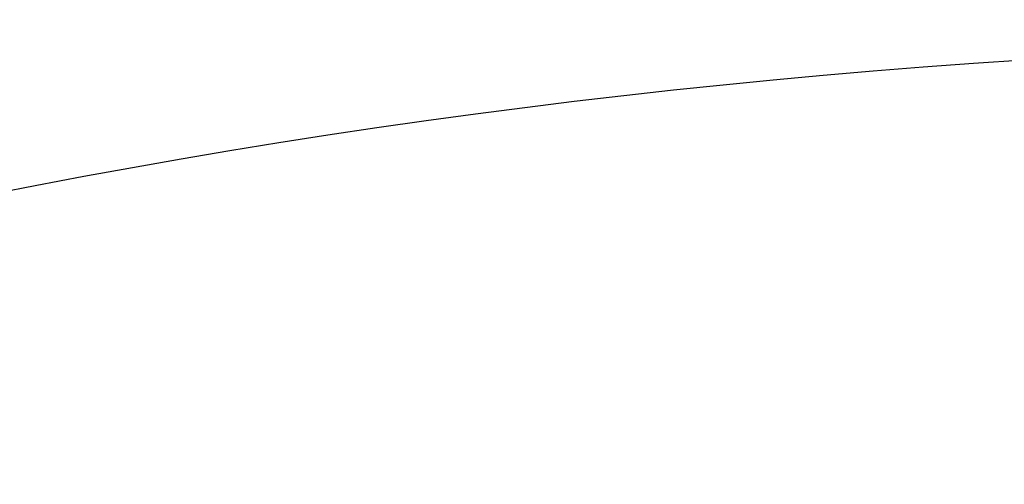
# Model space of a CAD drawing. Header units: millimetres. Extents: x 0 to 297, y 0 to 210.
# Tile 202 of 256: x 56.28 to 57.051, y 160.558 to 160.922. Entities that reach past the tile are written whole.
import ezdxf

# ---------------------------------------------------------------- set-up
doc = ezdxf.new("R2010")
doc.units = ezdxf.units.MM
doc.header["$LTSCALE"] = 16.335
doc.layers.get('0').update_dxf_attribs({"linetype": 'CONTINUOUS'})
doc.layers.add('AXES_REF', color=7, linetype='CONTINUOUS')

msp = doc.modelspace()

# ---------------------------------------------------------------- linework, layer by layer
at = {"color": 7, "linetype": 'Continuous'}
for radius in [6.78708, 6.7865, 6.74304]:
    msp.add_circle((57.46373, 154.71146), radius, dxfattribs=at)
msp.add_arc((57.46373, 154.71146), 6.72, 278.277129, 261.722871, dxfattribs=at)
at = {"layer": 'AXES_REF', "color": 9, "linetype": 'Continuous'}
msp.add_circle((57.46373, 154.71146), 6.19116, dxfattribs=at)

doc.saveas('drawing.dxf')
